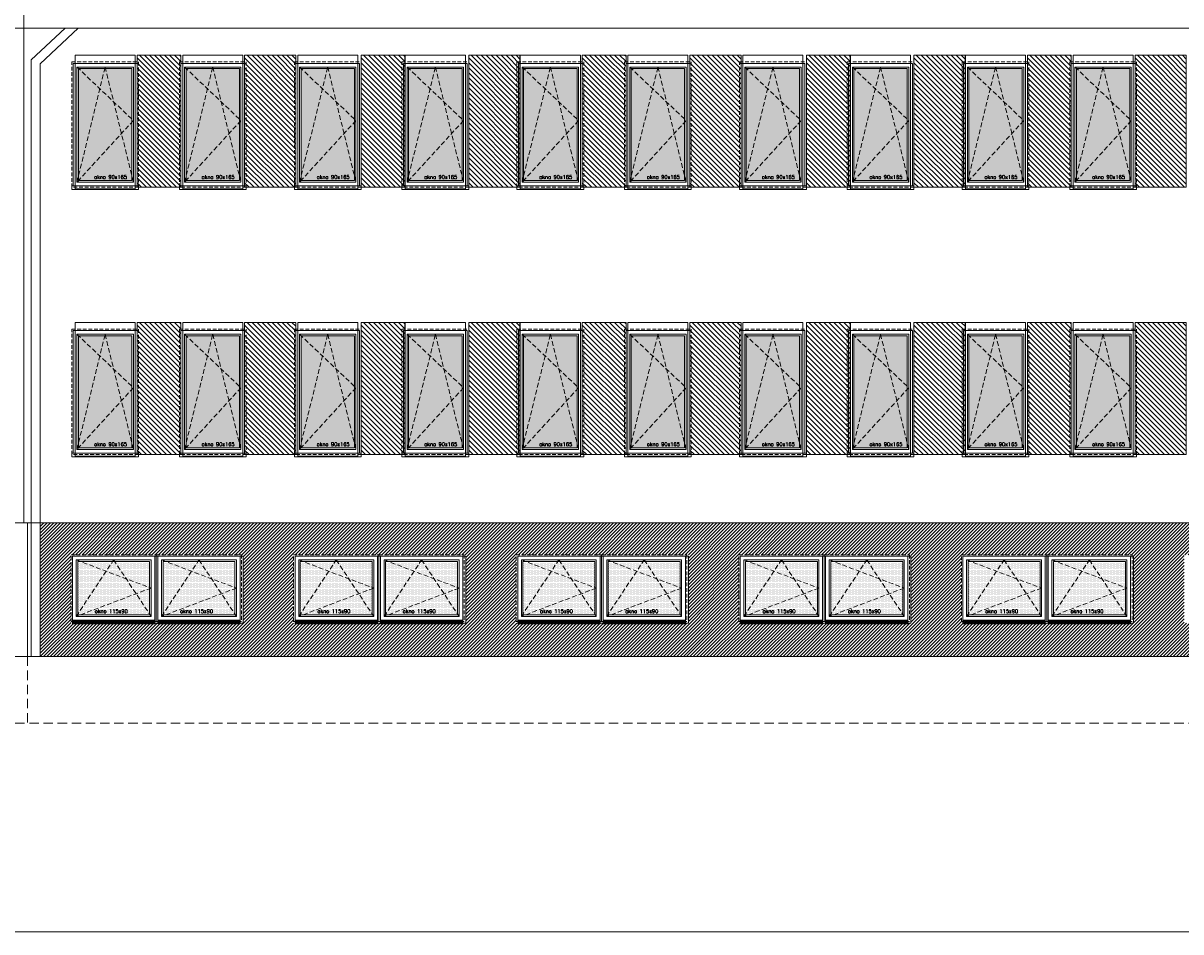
# Model space of a CAD drawing. Header units: millimetres. Extents: x -82287 to 177822, y -399756 to 0.
# Tile 18 of 228: x 55002 to 56563, y -238812 to -237588. Entities that reach past the tile are written whole.
import ezdxf
from ezdxf.enums import TextEntityAlignment as Align

# ---------------------------------------------------------------- set-up
doc = ezdxf.new("R2010")
doc.units = ezdxf.units.MM
doc.header["$MEASUREMENT"] = 0
for name, pattern in [('SUŁOSZOWA - PB 21 03$0$CACHE', [9.525, 6.35, -3.175]), ('SUŁOSZOWA - PB 21 03$0$CARKOVANA', [7.5, 5, -2.5]), ('SUŁOSZOWA - PB 21 03$0$HIDDEN', [9.525, 6.35, -3.175])]:
    doc.linetypes.add(name, pattern=pattern)
doc.layers.add('FL_XREF', color=252, linetype='Continuous')
for name, color, linetype, lineweight in [('SUŁOSZOWA - PB 21 03$0$! opisy okien elewacja', 251, 'Continuous', 0), ('SUŁOSZOWA - PB 21 03$0$!! 0_ Istn-okna', 251, 'Continuous', 0), ('SUŁOSZOWA - PB 21 03$0$!! 0_ Istn-sciany', 251, 'Continuous', 0), ('SUŁOSZOWA - PB 21 03$0$!! 0_ WIDOK ELEWACJA', 251, 'Continuous', 0), ('SUŁOSZOWA - PB 21 03$0$!! 0_Istn-cienka', 251, 'Continuous', 0), ('SUŁOSZOWA - PB 21 03$0$!! 0_Opis_pom', 251, 'Continuous', 0), ('SUŁOSZOWA - PB 21 03$0$!! 1_ELEWACJA KOLOR', 251, 'Continuous', 0), ('SUŁOSZOWA - PB 21 03$0$!! 1_Hatch dach', 251, 'Continuous', 0), ('SUŁOSZOWA - PB 21 03$0$!! 1_OPIS POM NOWE', 251, 'Continuous', 0), ('SUŁOSZOWA - PB 21 03$0$!! 2_ELEWACJA COKÓŁ', 251, 'Continuous', 0), ('SUŁOSZOWA - PB 21 03$0$!! 2_NOWE OKNA WIDOk - remont', 251, 'Continuous', 0), ('SUŁOSZOWA - PB 21 03$0$!! 2_TYNK OBRYS', 251, 'Continuous', 0)]:
    doc.layers.add(name, color=color, linetype=linetype, lineweight=lineweight)
doc.styles.add('SUŁOSZOWA - PB 21 03$0$ARIAL', font='tahoma.ttf')
doc.styles.add('SUŁOSZOWA - PB 21 03$0$TXT', font='simplex.shx')

# ---------------------------------------------------------------- blocks, each defined once
blk = doc.blocks.new('SUŁOSZOWA - PB 21 03$0$okno 90x180')
at = {"layer": 'SUŁOSZOWA - PB 21 03$0$!! 1_Hatch dach', "true_color": 0x575757}
h = blk.add_hatch(dxfattribs=at)
h.set_pattern_fill('DOTS', color=251)
h.set_pattern_definition([(0, (-9632.3096, -11392.1331), (0.79375, 1.5875), [0, -1.5875])])
h.paths.add_polyline_path([(9, -20), (81, -20), (81, -171), (9, -171)])
at = {"layer": 'SUŁOSZOWA - PB 21 03$0$!! 0_ Istn-okna', "linetype": 'SUŁOSZOWA - PB 21 03$0$CARKOVANA', "lineweight": 5}
blk.add_lwpolyline([(0, -11), (90, -11), (90, -180), (0, -180)], close=True, dxfattribs=at)
at = {"layer": 'SUŁOSZOWA - PB 21 03$0$!! 0_ Istn-okna'}
for points in [[(2, -13), (88, -13), (88, -178), (2, -178)], [(7, -18), (83, -18), (83, -173), (7, -173)], [(9, -20), (81, -20), (81, -171), (9, -171)], [(0, -178), (90, -178), (90, -183), (0, -183)]]:
    blk.add_lwpolyline(points, close=True, dxfattribs=at)
at = {"layer": 'SUŁOSZOWA - PB 21 03$0$!! 1_Hatch dach', "color": 251, "linetype": 'SUŁOSZOWA - PB 21 03$0$CACHE', "true_color": 0x575757}
for points in [[(7, -173), (45, -18), (83, -173)], [(7, -18), (83, -90), (7, -173)]]:
    blk.add_lwpolyline(points, dxfattribs=at)
at = {"insert": (30.1, -163.6), "char_height": 5, "attachment_point": 1, "style": 'SUŁOSZOWA - PB 21 03$0$TXT'}
blk.add_mtext_dynamic_manual_height_columns('okno 90x165', width=52.63, gutter_width=75, heights=[0], dxfattribs=at)
blk = doc.blocks.new('SUŁOSZOWA - PB 21 03$0$okno 115x115')
at = {"layer": 'SUŁOSZOWA - PB 21 03$0$!! 1_Hatch dach', "true_color": 0x575757}
h = blk.add_hatch(dxfattribs=at)
h.set_pattern_fill('DOTS', color=251, angle=360)
h.set_pattern_definition([(360, (-21873.4686, 1906.5186), (0.79375, 1.5875), [0, -1.5875])])
h.paths.add_polyline_path([(-12257.2, 13266.7), (-12160.2, 13266.7), (-12160.2, 13194.7), (-12257.2, 13194.7)])
h = blk.add_hatch(dxfattribs=at)
h.set_pattern_fill('ANSI31', color=251, scale=0.2, angle=360)
h.set_pattern_definition([(45, (0, 0), (-0.449012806, 0.449012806), [])])
h.paths.add_polyline_path([(-12264.2, 13187.7), (-12153.2, 13187.7), (-12153.2, 13182.7), (-12264.2, 13182.7)])
at = {"layer": 'SUŁOSZOWA - PB 21 03$0$!! 0_ Istn-okna', "linetype": 'SUŁOSZOWA - PB 21 03$0$CARKOVANA', "lineweight": 5}
blk.add_lwpolyline([(-12266.2, 13275.7), (-12151.2, 13275.7), (-12151.2, 13185.7), (-12266.2, 13185.7)], close=True, dxfattribs=at)
at = {"layer": 'SUŁOSZOWA - PB 21 03$0$!! 0_ Istn-okna'}
for points in [[(-12264.2, 13273.7), (-12153.2, 13273.7), (-12153.2, 13187.7), (-12264.2, 13187.7)], [(-12259.2, 13268.7), (-12158.2, 13268.7), (-12158.2, 13192.7), (-12259.2, 13192.7)], [(-12257.2, 13266.7), (-12160.2, 13266.7), (-12160.2, 13194.7), (-12257.2, 13194.7)], [(-12264.2, 13187.7), (-12153.2, 13187.7), (-12153.2, 13182.7), (-12264.2, 13182.7)]]:
    blk.add_lwpolyline(points, close=True, dxfattribs=at)
at = {"layer": 'SUŁOSZOWA - PB 21 03$0$!! 1_Hatch dach', "color": 251, "linetype": 'SUŁOSZOWA - PB 21 03$0$CACHE', "true_color": 0x575757}
for points in [[(-12259.2, 13192.7), (-12208.7, 13268.7), (-12158.2, 13192.7)], [(-12259.2, 13268.7), (-12158.2, 13230.7), (-12259.2, 13192.7)]]:
    blk.add_lwpolyline(points, dxfattribs=at)
at = {"insert": (-12234.1, 13202.1), "char_height": 5, "attachment_point": 1, "style": 'SUŁOSZOWA - PB 21 03$0$TXT'}
blk.add_mtext_dynamic_manual_height_columns('okno 115x90', width=52.63, gutter_width=75, heights=[0], dxfattribs=at)
blk = doc.blocks.new('SUŁOSZOWA - PB 21 03')
at = {"layer": 'SUŁOSZOWA - PB 21 03$0$!! 1_ELEWACJA KOLOR', "true_color": 0xa78758}
h = blk.add_hatch(dxfattribs=at)
h.set_pattern_fill('ANSI31', color=45, scale=1.5, angle=-90)
h.set_pattern_definition([(315, (3724.515, -90), (3.36759605, 3.36759605), [])])
h.paths.add_polyline_path([(55093.56903, -237684.26576), (55152.56903, -237684.26576), (55152.56903, -237862.26576), (55093.56903, -237862.26576)])
h = blk.add_hatch(dxfattribs=at)
h.set_pattern_fill('ANSI31', color=45, scale=1.5, angle=-90)
h.set_pattern_definition([(315, (3869.515, -90), (3.36759605, 3.36759605), [])])
h.paths.add_polyline_path([(55238.56903, -237684.26576), (55307.56903, -237684.26576), (55307.56903, -237862.26576), (55238.56903, -237862.26576)])
h = blk.add_hatch(dxfattribs=at)
h.set_pattern_fill('ANSI31', color=45, scale=1.5, angle=-90)
h.set_pattern_definition([(315, (4026.515, -90), (3.36759605, 3.36759605), [])])
h.paths.add_polyline_path([(55395.56903, -237684.26576), (55454.56903, -237684.26576), (55454.56903, -237862.26576), (55395.56903, -237862.26576)])
h = blk.add_hatch(dxfattribs=at)
h.set_pattern_fill('ANSI31', color=45, scale=1.5, angle=-90)
h.set_pattern_definition([(315, (4171.515, -90), (3.36759605, 3.36759605), [])])
h.paths.add_polyline_path([(55540.56903, -237684.26576), (55609.56903, -237684.26576), (55609.56903, -237862.26576), (55540.56903, -237862.26576)])
h = blk.add_hatch(dxfattribs=at)
h.set_pattern_fill('ANSI31', color=45, scale=1.5, angle=-90)
h.set_pattern_definition([(315, (4324.515, -90), (3.36759605, 3.36759605), [])])
h.paths.add_polyline_path([(55693.56903, -237684.26576), (55752.56903, -237684.26576), (55752.56903, -237862.26576), (55693.56903, -237862.26576)])
h = blk.add_hatch(dxfattribs=at)
h.set_pattern_fill('ANSI31', color=45, scale=1.5, angle=-90)
h.set_pattern_definition([(315, (4469.515, -90), (3.36759605, 3.36759605), [])])
h.paths.add_polyline_path([(55838.56903, -237684.26576), (55907.56903, -237684.26576), (55907.56903, -237862.26576), (55838.56903, -237862.26576)])
h = blk.add_hatch(dxfattribs=at)
h.set_pattern_fill('ANSI31', color=45, scale=1.5, angle=-90)
h.set_pattern_definition([(315, (4626.515, -90), (3.36759605, 3.36759605), [])])
h.paths.add_polyline_path([(55995.56903, -237684.26576), (56054.56903, -237684.26576), (56054.56903, -237862.26576), (55995.56903, -237862.26576)])
h = blk.add_hatch(dxfattribs=at)
h.set_pattern_fill('ANSI31', color=45, scale=1.5, angle=-90)
h.set_pattern_definition([(315, (4771.515, -90), (3.36759605, 3.36759605), [])])
h.paths.add_polyline_path([(56140.56903, -237684.26576), (56209.56903, -237684.26576), (56209.56903, -237862.26576), (56140.56903, -237862.26576)])
h = blk.add_hatch(dxfattribs=at)
h.set_pattern_fill('ANSI31', color=45, scale=1.5, angle=-90)
h.set_pattern_definition([(315, (4924.515, -90), (3.36759605, 3.36759605), [])])
h.paths.add_polyline_path([(56293.56903, -237684.26576), (56352.56903, -237684.26576), (56352.56903, -237862.26576), (56293.56903, -237862.26576)])
h = blk.add_hatch(dxfattribs=at)
h.set_pattern_fill('ANSI31', color=45, scale=1.5, angle=-90)
h.set_pattern_definition([(315, (5069.515, -90), (3.36759605, 3.36759605), [])])
h.paths.add_polyline_path([(56438.56903, -237684.26576), (56507.56903, -237684.26576), (56507.56903, -237862.26576), (56438.56903, -237862.26576)])
h = blk.add_hatch(dxfattribs=at)
h.set_pattern_fill('ANSI31', color=45, scale=1.5, angle=-90)
h.set_pattern_definition([(315, (3724.515, -450), (3.36759605, 3.36759605), [])])
h.paths.add_polyline_path([(55093.56903, -238044.26576), (55152.56903, -238044.26576), (55152.56903, -238222.26576), (55093.56903, -238222.26576)])
h = blk.add_hatch(dxfattribs=at)
h.set_pattern_fill('ANSI31', color=45, scale=1.5, angle=-90)
h.set_pattern_definition([(315, (3869.515, -450), (3.36759605, 3.36759605), [])])
h.paths.add_polyline_path([(55238.56903, -238044.26576), (55307.56903, -238044.26576), (55307.56903, -238222.26576), (55238.56903, -238222.26576)])
h = blk.add_hatch(dxfattribs=at)
h.set_pattern_fill('ANSI31', color=45, scale=1.5, angle=-90)
h.set_pattern_definition([(315, (4026.515, -450), (3.36759605, 3.36759605), [])])
h.paths.add_polyline_path([(55395.56903, -238044.26576), (55454.56903, -238044.26576), (55454.56903, -238222.26576), (55395.56903, -238222.26576)])
h = blk.add_hatch(dxfattribs=at)
h.set_pattern_fill('ANSI31', color=45, scale=1.5, angle=-90)
h.set_pattern_definition([(315, (4171.515, -450), (3.36759605, 3.36759605), [])])
h.paths.add_polyline_path([(55540.56903, -238044.26576), (55609.56903, -238044.26576), (55609.56903, -238222.26576), (55540.56903, -238222.26576)])
h = blk.add_hatch(dxfattribs=at)
h.set_pattern_fill('ANSI31', color=45, scale=1.5, angle=-90)
h.set_pattern_definition([(315, (4324.515, -450), (3.36759605, 3.36759605), [])])
h.paths.add_polyline_path([(55693.56903, -238044.26576), (55752.56903, -238044.26576), (55752.56903, -238222.26576), (55693.56903, -238222.26576)])
h = blk.add_hatch(dxfattribs=at)
h.set_pattern_fill('ANSI31', color=45, scale=1.5, angle=-90)
h.set_pattern_definition([(315, (4469.515, -450), (3.36759605, 3.36759605), [])])
h.paths.add_polyline_path([(55838.56903, -238044.26576), (55907.56903, -238044.26576), (55907.56903, -238222.26576), (55838.56903, -238222.26576)])
h = blk.add_hatch(dxfattribs=at)
h.set_pattern_fill('ANSI31', color=45, scale=1.5, angle=-90)
h.set_pattern_definition([(315, (4626.515, -450), (3.36759605, 3.36759605), [])])
h.paths.add_polyline_path([(55995.56903, -238044.26576), (56054.56903, -238044.26576), (56054.56903, -238222.26576), (55995.56903, -238222.26576)])
h = blk.add_hatch(dxfattribs=at)
h.set_pattern_fill('ANSI31', color=45, scale=1.5, angle=-90)
h.set_pattern_definition([(315, (4771.515, -450), (3.36759605, 3.36759605), [])])
h.paths.add_polyline_path([(56140.56903, -238044.26576), (56209.56903, -238044.26576), (56209.56903, -238222.26576), (56140.56903, -238222.26576)])
h = blk.add_hatch(dxfattribs=at)
h.set_pattern_fill('ANSI31', color=45, scale=1.5, angle=-90)
h.set_pattern_definition([(315, (4924.515, -450), (3.36759605, 3.36759605), [])])
h.paths.add_polyline_path([(56293.56903, -238044.26576), (56352.56903, -238044.26576), (56352.56903, -238222.26576), (56293.56903, -238222.26576)])
h = blk.add_hatch(dxfattribs=at)
h.set_pattern_fill('ANSI31', color=45, scale=1.5, angle=-90)
h.set_pattern_definition([(315, (5069.515, -450), (3.36759605, 3.36759605), [])])
h.paths.add_polyline_path([(56438.56903, -238044.26576), (56507.56903, -238044.26576), (56507.56903, -238222.26576), (56438.56903, -238222.26576)])
at = {"layer": 'SUŁOSZOWA - PB 21 03$0$!! 2_ELEWACJA COKÓŁ'}
h = blk.add_hatch(dxfattribs=at)
h.set_pattern_fill('ANSI31', color=250)
h.set_pattern_definition([(45, (-4038.4983, -36130.5186), (-2.24506403, 2.24506403), [])])
h.paths.add_polyline_path([(56742.06903, -238314.26576), (54963.06903, -238314.26576), (54963.06903, -238494.26576), (56742.06903, -238494.26576), (56742.06903, -238489.26576), (56731.06903, -238489.26576), (56731.06903, -238449.26576), (56504.57562, -238449.26576), (56504.57562, -238357.26576), (56619.57562, -238357.26576), (56731.06903, -238357.26576), (56731.06903, -238349.26576), (56716.92188, -238349.26576), (56716.92188, -238345.35054), (56742.06903, -238345.35054)])
h.paths.add_polyline_path([(55719.57562, -238357.26576), (55836.57562, -238357.26576), (55836.57562, -238449.26576), (55604.57562, -238449.26576), (55604.57562, -238357.26576)], flags=16)
h.paths.add_polyline_path([(55717.57562, -238359.26576), (55717.57562, -238445.26576), (55606.57562, -238445.26576), (55606.57562, -238359.26576)], flags=0)
h.paths.add_polyline_path([(55712.57562, -238364.26576), (55712.57562, -238440.26576), (55611.57562, -238440.26576), (55611.57562, -238364.26576)], flags=0)
h.paths.add_polyline_path([(55662.07562, -238364.26576), (55663.40457, -238366.26576), (55710.57562, -238366.26576), (55710.57562, -238401.51328), (55712.57562, -238402.26576), (55710.57562, -238403.01823), (55710.57562, -238437.25586), (55711.24668, -238438.26576), (55616.89141, -238438.26576), (55611.57562, -238440.26576), (55613.57562, -238437.25586), (55613.57562, -238365.01823), (55616.89141, -238366.26576), (55660.74668, -238366.26576)], flags=0)
h.paths.add_polyline_path([(55721.57562, -238359.26576), (55832.57562, -238359.26576), (55832.57562, -238445.26576), (55721.57562, -238445.26576)], flags=0)
h.paths.add_polyline_path([(55726.57562, -238364.26576), (55827.57562, -238364.26576), (55827.57562, -238440.26576), (55726.57562, -238440.26576)], flags=0)
h.paths.add_polyline_path([(55731.89141, -238366.26576), (55775.74668, -238366.26576), (55777.07562, -238364.26576), (55778.40457, -238366.26576), (55825.57562, -238366.26576), (55825.57562, -238401.51328), (55827.57562, -238402.26576), (55825.57562, -238403.01823), (55825.57562, -238437.25586), (55826.24668, -238438.26576), (55731.89141, -238438.26576), (55726.57562, -238440.26576), (55728.57562, -238437.25586), (55728.57562, -238365.01823)], flags=0)
h.paths.add_polyline_path([(55536.57562, -238449.26576), (55304.57562, -238449.26576), (55304.57562, -238357.26576), (55419.57562, -238357.26576), (55536.57562, -238357.26576)], flags=16)
h.paths.add_polyline_path([(55532.57562, -238359.26576), (55532.57562, -238445.26576), (55421.57562, -238445.26576), (55421.57562, -238359.26576)], flags=0)
h.paths.add_polyline_path([(55527.57562, -238364.26576), (55527.57562, -238440.26576), (55426.57562, -238440.26576), (55426.57562, -238364.26576)], flags=0)
h.paths.add_polyline_path([(55525.57562, -238366.26576), (55525.57562, -238401.51328), (55527.57562, -238402.26576), (55525.57562, -238403.01823), (55525.57562, -238437.25586), (55526.24668, -238438.26576), (55431.89141, -238438.26576), (55426.57562, -238440.26576), (55428.57562, -238437.25586), (55428.57562, -238365.01823), (55431.89141, -238366.26576), (55475.74668, -238366.26576), (55477.07562, -238364.26576), (55478.40457, -238366.26576)], flags=0)
h.paths.add_polyline_path([(55417.57562, -238359.26576), (55417.57562, -238445.26576), (55306.57562, -238445.26576), (55306.57562, -238359.26576)], flags=0)
h.paths.add_polyline_path([(55412.57562, -238364.26576), (55412.57562, -238440.26576), (55311.57562, -238440.26576), (55311.57562, -238364.26576)], flags=0)
h.paths.add_polyline_path([(55904.57562, -238357.26576), (56019.57562, -238357.26576), (56136.57562, -238357.26576), (56136.57562, -238449.26576), (55904.57562, -238449.26576)], flags=16)
h.paths.add_polyline_path([(55410.57562, -238366.26576), (55410.57562, -238401.51328), (55412.57562, -238402.26576), (55410.57562, -238403.01823), (55410.57562, -238437.25586), (55411.24668, -238438.26576), (55316.89141, -238438.26576), (55311.57562, -238440.26576), (55313.57562, -238437.25586), (55313.57562, -238365.01823), (55316.89141, -238366.26576), (55360.74668, -238366.26576), (55362.07562, -238364.26576), (55363.40457, -238366.26576)], flags=0)
h.paths.add_polyline_path([(55906.57562, -238359.26576), (56017.57562, -238359.26576), (56017.57562, -238445.26576), (55906.57562, -238445.26576)], flags=0)
h.paths.add_polyline_path([(55911.57562, -238364.26576), (56012.57562, -238364.26576), (56012.57562, -238440.26576), (55911.57562, -238440.26576)], flags=0)
h.paths.add_polyline_path([(55913.57562, -238365.01823), (55916.89141, -238366.26576), (55960.74668, -238366.26576), (55962.07562, -238364.26576), (55963.40457, -238366.26576), (56010.57562, -238366.26576), (56010.57562, -238401.51328), (56012.57562, -238402.26576), (56010.57562, -238403.01823), (56010.57562, -238437.25586), (56011.24668, -238438.26576), (55916.89141, -238438.26576), (55911.57562, -238440.26576), (55913.57562, -238437.25586)], flags=0)
h.paths.add_polyline_path([(56021.57562, -238359.26576), (56132.57562, -238359.26576), (56132.57562, -238445.26576), (56021.57562, -238445.26576)], flags=0)
h.paths.add_polyline_path([(56026.57562, -238364.26576), (56127.57562, -238364.26576), (56127.57562, -238440.26576), (56026.57562, -238440.26576)], flags=0)
h.paths.add_polyline_path([(56028.57562, -238365.01823), (56031.89141, -238366.26576), (56075.74668, -238366.26576), (56077.07562, -238364.26576), (56078.40457, -238366.26576), (56125.57562, -238366.26576), (56125.57562, -238401.51328), (56127.57562, -238402.26576), (56125.57562, -238403.01823), (56125.57562, -238437.25586), (56126.24668, -238438.26576), (56031.89141, -238438.26576), (56026.57562, -238440.26576), (56028.57562, -238437.25586)], flags=0)
h.paths.add_polyline_path([(55236.57562, -238449.26576), (55004.57562, -238449.26576), (55004.57562, -238357.26576), (55119.57562, -238357.26576), (55236.57562, -238357.26576)], flags=16)
h.paths.add_polyline_path([(55232.57562, -238359.26576), (55232.57562, -238445.26576), (55121.57562, -238445.26576), (55121.57562, -238359.26576)], flags=0)
h.paths.add_polyline_path([(55227.57562, -238364.26576), (55227.57562, -238440.26576), (55126.57562, -238440.26576), (55126.57562, -238364.26576)], flags=0)
h.paths.add_polyline_path([(55225.57562, -238366.26576), (55225.57562, -238401.51328), (55227.57562, -238402.26576), (55225.57562, -238403.01823), (55225.57562, -238437.25586), (55226.24668, -238438.26576), (55131.89141, -238438.26576), (55126.57562, -238440.26576), (55128.57562, -238437.25586), (55128.57562, -238365.01823), (55131.89141, -238366.26576), (55175.74668, -238366.26576), (55177.07562, -238364.26576), (55178.40457, -238366.26576)], flags=0)
h.paths.add_polyline_path([(55117.57562, -238359.26576), (55117.57562, -238445.26576), (55006.57562, -238445.26576), (55006.57562, -238359.26576)], flags=0)
h.paths.add_polyline_path([(55112.57562, -238364.26576), (55112.57562, -238440.26576), (55011.57562, -238440.26576), (55011.57562, -238364.26576)], flags=0)
h.paths.add_polyline_path([(56204.57562, -238357.26576), (56319.57562, -238357.26576), (56436.57562, -238357.26576), (56436.57562, -238449.26576), (56204.57562, -238449.26576)], flags=16)
h.paths.add_polyline_path([(55110.57562, -238366.26576), (55110.57562, -238401.51328), (55112.57562, -238402.26576), (55110.57562, -238403.01823), (55110.57562, -238437.25586), (55111.24668, -238438.26576), (55016.89141, -238438.26576), (55011.57562, -238440.26576), (55013.57562, -238437.25586), (55013.57562, -238365.01823), (55016.89141, -238366.26576), (55060.74668, -238366.26576), (55062.07562, -238364.26576), (55063.40457, -238366.26576)], flags=0)
h.paths.add_polyline_path([(56206.57562, -238359.26576), (56317.57562, -238359.26576), (56317.57562, -238445.26576), (56206.57562, -238445.26576)], flags=0)
h.paths.add_polyline_path([(56211.57562, -238364.26576), (56312.57562, -238364.26576), (56312.57562, -238440.26576), (56211.57562, -238440.26576)], flags=0)
h.paths.add_polyline_path([(56213.57562, -238365.01823), (56216.89141, -238366.26576), (56260.74668, -238366.26576), (56262.07562, -238364.26576), (56263.40457, -238366.26576), (56310.57562, -238366.26576), (56310.57562, -238401.51328), (56312.57562, -238402.26576), (56310.57562, -238403.01823), (56310.57562, -238437.25586), (56311.24668, -238438.26576), (56216.89141, -238438.26576), (56211.57562, -238440.26576), (56213.57562, -238437.25586)], flags=0)
h.paths.add_polyline_path([(56321.57562, -238359.26576), (56432.57562, -238359.26576), (56432.57562, -238445.26576), (56321.57562, -238445.26576)], flags=0)
h.paths.add_polyline_path([(56326.57562, -238364.26576), (56427.57562, -238364.26576), (56427.57562, -238440.26576), (56326.57562, -238440.26576)], flags=0)
h.paths.add_polyline_path([(56328.57562, -238365.01823), (56331.89141, -238366.26576), (56375.74668, -238366.26576), (56377.07562, -238364.26576), (56378.40457, -238366.26576), (56425.57562, -238366.26576), (56425.57562, -238401.51328), (56427.57562, -238402.26576), (56425.57562, -238403.01823), (56425.57562, -238437.25586), (56426.24668, -238438.26576), (56331.89141, -238438.26576), (56326.57562, -238440.26576), (56328.57562, -238437.25586)], flags=0)
h.paths.add_polyline_path([(56350.40337, -238437.10613), (56399.57004, -238437.10613), (56399.57004, -238429.60613), (56350.40337, -238429.60613)], flags=8)
h.paths.add_polyline_path([(56235.40337, -238437.10613), (56284.57004, -238437.10613), (56284.57004, -238429.60613), (56235.40337, -238429.60613)], flags=8)
h.paths.add_polyline_path([(56050.40337, -238437.10613), (56099.57004, -238437.10613), (56099.57004, -238429.60613), (56050.40337, -238429.60613)], flags=8)
h.paths.add_polyline_path([(55935.40337, -238437.10613), (55984.57004, -238437.10613), (55984.57004, -238429.60613), (55935.40337, -238429.60613)], flags=8)
h.paths.add_polyline_path([(55750.40337, -238437.10613), (55799.57004, -238437.10613), (55799.57004, -238429.60613), (55750.40337, -238429.60613)], flags=8)
h.paths.add_polyline_path([(55635.40337, -238437.10613), (55684.57004, -238437.10613), (55684.57004, -238429.60613), (55635.40337, -238429.60613)], flags=8)
h.paths.add_polyline_path([(55450.40337, -238437.10613), (55499.57004, -238437.10613), (55499.57004, -238429.60613), (55450.40337, -238429.60613)], flags=8)
h.paths.add_polyline_path([(55335.40337, -238437.10613), (55384.57004, -238437.10613), (55384.57004, -238429.60613), (55335.40337, -238429.60613)], flags=8)
h.paths.add_polyline_path([(55150.40337, -238437.10613), (55199.57004, -238437.10613), (55199.57004, -238429.60613), (55150.40337, -238429.60613)], flags=8)
h.paths.add_polyline_path([(55035.40337, -238437.10613), (55084.57004, -238437.10613), (55084.57004, -238429.60613), (55035.40337, -238429.60613)], flags=8)
at = {"layer": 'SUŁOSZOWA - PB 21 03$0$! opisy okien elewacja'}
blk.add_lwpolyline([(53420.42771, -236737.82104), (60543.65378, -236737.82104), (60543.65378, -238865.24478), (53420.42771, -238865.24478)], close=True, dxfattribs=at)
at = {"layer": 'SUŁOSZOWA - PB 21 03$0$!! 0_ Istn-sciany'}
blk.add_lwpolyline([(56742.06903, -238494.26576), (53667.06903, -238494.26576)], dxfattribs=at)
at = {"layer": 'SUŁOSZOWA - PB 21 03$0$!! 0_ WIDOK ELEWACJA'}
for p, q in [((54941.06903, -237010.26576), (54941.06903, -238314.26576)), ((54951.06903, -237690.49077), (54951.06903, -238494.26576)), ((54963.06903, -237695.70429), (54963.06903, -238494.26576))]:
    blk.add_line(p, q, dxfattribs=at)
for points in [[(56885.55889, -237647.85452), (53582.06903, -237647.85452)], [(54951.06903, -237690.49077), (54996.73655, -237647.85452)], [(54963.06903, -237695.70429), (55014.32074, -237647.85452)], [(56742.06903, -238314.26576), (53667.06903, -238314.26576)], [(54946.06903, -238314.26576), (54946.06903, -238494.26576)]]:
    blk.add_lwpolyline(points, dxfattribs=at)
for points in [[(55010.06903, -237684.26576), (55091.06903, -237684.26576), (55091.06903, -237864.26576), (55010.06903, -237864.26576)], [(55155.06903, -237684.26576), (55236.06903, -237684.26576), (55236.06903, -237864.26576), (55155.06903, -237864.26576)], [(55310.06903, -237684.26576), (55391.06903, -237684.26576), (55391.06903, -237864.26576), (55310.06903, -237864.26576)], [(55455.06903, -237684.26576), (55536.06903, -237684.26576), (55536.06903, -237864.26576), (55455.06903, -237864.26576)], [(55610.06903, -237684.26576), (55691.06903, -237684.26576), (55691.06903, -237864.26576), (55610.06903, -237864.26576)], [(55755.06903, -237684.26576), (55836.06903, -237684.26576), (55836.06903, -237864.26576), (55755.06903, -237864.26576)], [(55910.06903, -237684.26576), (55991.06903, -237684.26576), (55991.06903, -237864.26576), (55910.06903, -237864.26576)], [(56055.06903, -237684.26576), (56136.06903, -237684.26576), (56136.06903, -237864.26576), (56055.06903, -237864.26576)], [(56210.06903, -237684.26576), (56291.06903, -237684.26576), (56291.06903, -237864.26576), (56210.06903, -237864.26576)], [(56355.06903, -237684.26576), (56436.06903, -237684.26576), (56436.06903, -237864.26576), (56355.06903, -237864.26576)], [(55010.06903, -238044.26576), (55091.06903, -238044.26576), (55091.06903, -238224.26576), (55010.06903, -238224.26576)], [(55155.06903, -238044.26576), (55236.06903, -238044.26576), (55236.06903, -238224.26576), (55155.06903, -238224.26576)], [(55310.06903, -238044.26576), (55391.06903, -238044.26576), (55391.06903, -238224.26576), (55310.06903, -238224.26576)], [(55455.06903, -238044.26576), (55536.06903, -238044.26576), (55536.06903, -238224.26576), (55455.06903, -238224.26576)], [(55610.06903, -238044.26576), (55691.06903, -238044.26576), (55691.06903, -238224.26576), (55610.06903, -238224.26576)], [(55755.06903, -238044.26576), (55836.06903, -238044.26576), (55836.06903, -238224.26576), (55755.06903, -238224.26576)], [(55910.06903, -238044.26576), (55991.06903, -238044.26576), (55991.06903, -238224.26576), (55910.06903, -238224.26576)], [(56055.06903, -238044.26576), (56136.06903, -238044.26576), (56136.06903, -238224.26576), (56055.06903, -238224.26576)], [(56210.06903, -238044.26576), (56291.06903, -238044.26576), (56291.06903, -238224.26576), (56210.06903, -238224.26576)], [(56355.06903, -238044.26576), (56436.06903, -238044.26576), (56436.06903, -238224.26576), (56355.06903, -238224.26576)], [(55236.57562, -238359.26576), (55236.57562, -238449.26576), (55006.57562, -238449.26576), (55006.57562, -238359.26576)], [(55536.57562, -238359.26576), (55536.57562, -238449.26576), (55306.57562, -238449.26576), (55306.57562, -238359.26576)], [(55836.57562, -238359.26576), (55836.57562, -238449.26576), (55606.57562, -238449.26576), (55606.57562, -238359.26576)], [(56136.57562, -238359.26576), (56136.57562, -238449.26576), (55906.57562, -238449.26576), (55906.57562, -238359.26576)], [(56436.57562, -238359.26576), (56436.57562, -238449.26576), (56206.57562, -238449.26576), (56206.57562, -238359.26576)]]:
    blk.add_lwpolyline(points, close=True, dxfattribs=at)
at = {"layer": 'SUŁOSZOWA - PB 21 03$0$!! 0_Istn-cienka', "linetype": 'SUŁOSZOWA - PB 21 03$0$HIDDEN', "ltscale": 2}
for points in [[(54946.06903, -238494.26576), (54946.06903, -238584.26576)], [(53672.06903, -238584.26576), (56742.06903, -238584.26576)]]:
    blk.add_lwpolyline(points, dxfattribs=at)
at = {"layer": 'SUŁOSZOWA - PB 21 03$0$!! 2_TYNK OBRYS'}
for points in [[(55093.56903, -237684.26576), (55152.56903, -237684.26576), (55152.56903, -237862.26576), (55093.56903, -237862.26576)], [(55238.56903, -237684.26576), (55307.56903, -237684.26576), (55307.56903, -237862.26576), (55238.56903, -237862.26576)], [(55395.56903, -237684.26576), (55454.56903, -237684.26576), (55454.56903, -237862.26576), (55395.56903, -237862.26576)], [(55540.56903, -237684.26576), (55609.56903, -237684.26576), (55609.56903, -237862.26576), (55540.56903, -237862.26576)], [(55693.56903, -237684.26576), (55752.56903, -237684.26576), (55752.56903, -237862.26576), (55693.56903, -237862.26576)], [(55838.56903, -237684.26576), (55907.56903, -237684.26576), (55907.56903, -237862.26576), (55838.56903, -237862.26576)], [(55995.56903, -237684.26576), (56054.56903, -237684.26576), (56054.56903, -237862.26576), (55995.56903, -237862.26576)], [(56140.56903, -237684.26576), (56209.56903, -237684.26576), (56209.56903, -237862.26576), (56140.56903, -237862.26576)], [(56293.56903, -237684.26576), (56352.56903, -237684.26576), (56352.56903, -237862.26576), (56293.56903, -237862.26576)], [(56438.56903, -237684.26576), (56507.56903, -237684.26576), (56507.56903, -237862.26576), (56438.56903, -237862.26576)], [(55093.56903, -238044.26576), (55152.56903, -238044.26576), (55152.56903, -238222.26576), (55093.56903, -238222.26576)], [(55238.56903, -238044.26576), (55307.56903, -238044.26576), (55307.56903, -238222.26576), (55238.56903, -238222.26576)], [(55395.56903, -238044.26576), (55454.56903, -238044.26576), (55454.56903, -238222.26576), (55395.56903, -238222.26576)], [(55540.56903, -238044.26576), (55609.56903, -238044.26576), (55609.56903, -238222.26576), (55540.56903, -238222.26576)], [(55693.56903, -238044.26576), (55752.56903, -238044.26576), (55752.56903, -238222.26576), (55693.56903, -238222.26576)], [(55838.56903, -238044.26576), (55907.56903, -238044.26576), (55907.56903, -238222.26576), (55838.56903, -238222.26576)], [(55995.56903, -238044.26576), (56054.56903, -238044.26576), (56054.56903, -238222.26576), (55995.56903, -238222.26576)], [(56140.56903, -238044.26576), (56209.56903, -238044.26576), (56209.56903, -238222.26576), (56140.56903, -238222.26576)], [(56293.56903, -238044.26576), (56352.56903, -238044.26576), (56352.56903, -238222.26576), (56293.56903, -238222.26576)], [(56438.56903, -238044.26576), (56507.56903, -238044.26576), (56507.56903, -238222.26576), (56438.56903, -238222.26576)]]:
    blk.add_lwpolyline(points, close=True, dxfattribs=at)
at = {"layer": 'SUŁOSZOWA - PB 21 03$0$!! 2_NOWE OKNA WIDOk - remont'}
for name, p in [('SUŁOSZOWA - PB 21 03$0$okno 90x180', (55005.56903, -237682.26576)), ('SUŁOSZOWA - PB 21 03$0$okno 90x180', (55150.56903, -237682.26576)), ('SUŁOSZOWA - PB 21 03$0$okno 90x180', (55305.56903, -237682.26576)), ('SUŁOSZOWA - PB 21 03$0$okno 90x180', (55450.56903, -237682.26576)), ('SUŁOSZOWA - PB 21 03$0$okno 90x180', (55605.56903, -237682.26576)), ('SUŁOSZOWA - PB 21 03$0$okno 90x180', (55750.56903, -237682.26576)), ('SUŁOSZOWA - PB 21 03$0$okno 90x180', (55905.56903, -237682.26576)), ('SUŁOSZOWA - PB 21 03$0$okno 90x180', (56050.56903, -237682.26576)), ('SUŁOSZOWA - PB 21 03$0$okno 90x180', (56205.56903, -237682.26576)), ('SUŁOSZOWA - PB 21 03$0$okno 90x180', (56350.56903, -237682.26576)), ('SUŁOSZOWA - PB 21 03$0$okno 90x180', (55005.56903, -238042.26576)), ('SUŁOSZOWA - PB 21 03$0$okno 90x180', (55150.56903, -238042.26576)), ('SUŁOSZOWA - PB 21 03$0$okno 90x180', (55305.56903, -238042.26576)), ('SUŁOSZOWA - PB 21 03$0$okno 90x180', (55450.56903, -238042.26576)), ('SUŁOSZOWA - PB 21 03$0$okno 90x180', (55605.56903, -238042.26576)), ('SUŁOSZOWA - PB 21 03$0$okno 90x180', (55750.56903, -238042.26576)), ('SUŁOSZOWA - PB 21 03$0$okno 90x180', (55905.56903, -238042.26576)), ('SUŁOSZOWA - PB 21 03$0$okno 90x180', (56050.56903, -238042.26576)), ('SUŁOSZOWA - PB 21 03$0$okno 90x180', (56205.56903, -238042.26576)), ('SUŁOSZOWA - PB 21 03$0$okno 90x180', (56350.56903, -238042.26576)), ('SUŁOSZOWA - PB 21 03$0$okno 115x115', (67270.73463, -251632.91753)), ('SUŁOSZOWA - PB 21 03$0$okno 115x115', (67385.73463, -251632.91753)), ('SUŁOSZOWA - PB 21 03$0$okno 115x115', (67570.73463, -251632.91753)), ('SUŁOSZOWA - PB 21 03$0$okno 115x115', (67685.73463, -251632.91753)), ('SUŁOSZOWA - PB 21 03$0$okno 115x115', (67870.73463, -251632.91753)), ('SUŁOSZOWA - PB 21 03$0$okno 115x115', (67985.73463, -251632.91753)), ('SUŁOSZOWA - PB 21 03$0$okno 115x115', (68170.73463, -251632.91753)), ('SUŁOSZOWA - PB 21 03$0$okno 115x115', (68285.73463, -251632.91753)), ('SUŁOSZOWA - PB 21 03$0$okno 115x115', (68470.73463, -251632.91753)), ('SUŁOSZOWA - PB 21 03$0$okno 115x115', (68585.73463, -251632.91753))]:
    blk.add_blockref(name, p, dxfattribs=at)
at = {"layer": 'SUŁOSZOWA - PB 21 03$0$!! 0_Opis_pom', "ltscale": 0.7, "style": 'SUŁOSZOWA - PB 21 03$0$ARIAL'}
for tag, p in [('B0,19', (52679.2094, -194257.55204)), ('B2,14', (73874.0461, -194402.0887)), ('B1,21', (60405.50261, -194427.18207)), ('B2,12', (73342.49259, -194413.89249)), ('B2,11', (73069.01144, -194438.89383)), ('B2,16', (75195.07765, -194441.83446)), ('A1,16', (59129.54925, -194448.08429)), ('B1/17', (59524.53699, -194450.37428)), ('B1,19', (59914.81903, -194448.15658)), ('1,22', (60947.33929, -194456.1144)), ('1,23', (61575.22173, -194450.37428)), ('B0,15', (51514.15008, -194461.8073)), ('A1,1', (58808.06672, -194460.94161)), ('B1,18', (59715.51745, -194473.87108)), ('B2,17', (75506.7465, -194471.3759)), ('B2,19.1', (76701.67035, -194466.03695)), ('B3,7', (87459.81312, -194465.07097)), ('B3,3', (88235.73906, -194465.79732)), ('B0,18', (52071.43815, -194478.40179)), ('B1,20', (60198.53687, -194490.17374)), ('B2,10', (72728.63362, -194489.37283)), ('B2,15', (74566.38885, -194487.81114)), ('B3,6', (86826.65132, -194483.15512)), ('B3,8', (90006.66539, -194478.47972)), ('A0,6', (49094.40602, -194505.72387)), ('A2,5', (72452.45009, -194505.90583)), ('B2,13', (73649.91716, -194500.01242)), ('A0,4', (49692.81919, -194517.93289)), ('B0,22', (54187.56644, -194519.04308)), ('A1,6', (58565.96262, -194514.50753)), ('B1,1', (61908.24378, -194515.48656)), ('A0,5', (49399.71914, -194533.19455)), ('A0,3', (49906.53818, -194524.03766)), ('B0,20', (53125.45224, -194527.8835)), ('B0,21', (53847.26622, -194535.08002)), ('B1,3', (62229.35503, -194604.49851)), ('B2,18', (75922.43604, -194612.23635)), ('B2,19', (77152.69039, -194617.53776)), ('A3,4', (85509.27934, -194642.47136)), ('B0,24B', (54824.42896, -194684.26784)), ('B1,4', (63476.45184, -194691.11207)), ('B0,13', (50367.63944, -194706.5583)), ('B0,16', (51457.40872, -194704.43091)), ('B0,17', (51897.58569, -194706.77195)), ('A2,4', (71695.75649, -194707.44268)), ('A1,5', (58149.22649, -194724.80163)), ('A2.1', (72371.45884, -194731.56251)), ('B0,23', (54542.05776, -194742.93939)), ('A1,2', (58744.42262, -194746.622)), ('B1,2D', (60756.29674, -194750.92727)), ('A1,15', (59129.54925, -194780.73348)), ('A3.1', (86079.08704, -194786.62422)), ('B0,14', (50962.60809, -194789.06568)), ('B1,4', (63483.03852, -194791.04365)), ('A0,2', (49295.91259, -194810.95246)), ('B0,7', (52851.95551, -194845.56115)), ('B1,2B', (62374.83512, -194841.86715)), ('B2.7', (74548.27897, -194836.12781)), ('B3,2', (89035.72921, -194837.99287)), ('B1,2A', (61803.35407, -194869.27513)), ('B0,8', (51561.38742, -194890.27848)), ('A3.2', (86016.50296, -195004.88875)), ('A1,3', (58810.05243, -195008.83917)), ('A0,1', (49914.27925, -195025.82804)), ('A0,10', (49695.87246, -195042.9259)), ('B0,17', (51225.06492, -195049.74007)), ('B2.2', (74976.1855, -195068.47988)), ('A0,7', (49042.50308, -195082.6056)), ('B0,6', (52110.41055, -195069.39267)), ('B1,8', (61403.63433, -195071.25189)), ('A2.2', (72371.45884, -195070.78713)), ('B3,11', (88623.94853, -195099.23575)), ('B3,4', (87612.56208, -195132.78192)), ('B3,5', (86839.47632, -195174.05241)), ('B0,12', (50313.60595, -195207.52936)), ('B0,11', (50726.178, -195219.06638)), ('B3,10', (89778.42161, -195220.68871)), ('B1,6', (63686.26823, -195231.3997)), ('B0,24A', (54359.17011, -195245.97867)), ('A1,4', (58093.66276, -195250.96213)), ('A0,11', (49643.96951, -195271.84772)), ('B0,10', (51476.34179, -195259.44699)), ('B3,9', (90479.74099, -195260.18621)), ('B1,14', (59332.54805, -195280.73534)), ('A0,8', (49042.50308, -195293.21363)), ('B0,9', (51798.4912, -195291.17482)), ('B2,21', (75970.16114, -195290.81005)), ('B1,13', (60186.62513, -195314.46953)), ('B1,5', (63419.22943, -195317.21026)), ('B2,9', (73175.51251, -195317.21162)), ('B0,3', (52068.59538, -195319.60465)), ('B1,10', (60892.94126, -195319.45825)), ('A2.3', (71832.37045, -195318.78232)), ('B2,4', (74493.5947, -195318.7733)), ('B2,3', (74674.2815, -195319.28036)), ('A3,3', (85569.83931, -195318.78232)), ('B3,1', (88723.65615, -195329.98594)), ('B1,9', (61058.12383, -195344.48743)), ('B2,8', (73894.209, -195338.18956)), ('B2.1', (75304.74121, -195348.36327)), ('B2,20', (77211.021, -195343.82367)), ('B0,2', (52227.2348, -195357.98297)), ('B1,2C', (61827.40698, -195369.02625)), ('B1,7', (62134.52151, -195372.05069)), ('B0,1', (53061.17304, -195403.85659)), ('A0,9', (49001.50444, -195413.15723)), ('A0,12', (49689.76592, -195485.50737)), ('B0,4', (52224.78303, -195500.96352)), ('B1,11', (61050.00078, -195512.89565)), ('B2,5', (74686.48999, -195507.24036)), ('B1,12', (60864.00751, -195544.00738)), ('B2,6', (74499.29165, -195549.55175)), ('B0,5', (52066.14362, -195556.83806)), ('C2,2', (74812.78942, -195865.8959)), ('C1,3', (61091.58871, -195973.27844)), ('C0,2A', (52278.30875, -196050.48297)), ('C0,1', (52808.36775, -196132.34208)), ('C1,2', (61690.27405, -196439.72387)), ('C1,1', (62060.59754, -196465.28533)), ('C3,1', (88979.71614, -196545.67785)), ('C0,2B', (53028.88223, -196668.8019)), ('C1,4', (61008.68123, -196686.32122)), ('C2,1', (75334.65984, -196786.2197)), ('C2,3', (74834.65119, -196933.26657)), ('C1,5', (61062.7252, -196991.42453)), ('C1,10', (62127.38542, -196998.81344)), ('C1,9', (62147.33751, -197289.53424)), ('C1,6', (61131.41824, -197329.69535)), ('C0,3', (52181.98562, -197341.92176)), ('C0,4', (52345.96562, -197596.60561)), ('D1,1', (73931.12245, -197584.03121)), ('D0,18', (60296.49264, -197617.95269)), ('C2,4', (75243.70451, -197663.89)), ('D0,7', (59141.53804, -197722.84718)), ('D0,3', (59562.25866, -197751.14316)), ('D0,17', (60701.16801, -197741.44864)), ('C1,7', (61222.2575, -197737.18052)), ('D1,6', (72757.78643, -197751.22612)), ('D1,4', (73157.19908, -197744.29721)), ('D0,6', (58741.71849, -197802.61699)), ('D0,10', (58357.73602, -197820.93991)), ('D,09', (59195.67196, -197881.51243)), ('C0,5', (52269.72696, -197902.4362)), ('C0,6', (52872.93793, -197917.07354)), ('D0,2', (59943.06082, -197917.06725)), ('D1,3', (73475.28953, -197924.29875)), ('D0,16', (60721.3534, -197935.2949)), ('D0,8', (59058.9008, -197963.64925)), ('D0,5', (59448.52586, -197969.8061)), ('D1,5', (73291.61607, -197999.29956)), ('C2,5', (74555.08284, -197988.7886)), ('D0,4', (59655.02693, -198042.2589)), ('D0,15', (60692.12223, -198127.4643)), ('D0,1', (59931.33074, -198173.12806)), ('D1,2', (73578.07819, -198172.30068)), ('D0,11', (58161.27105, -198211.45823)), ('D0,12', (58250.99458, -198537.17631)), ('D0,13', (58250.99458, -198764.99605)), ('D0,14', (59130.08589, -198795.3373)), ('D1,7', (71854.87376, -198786.88467)), ('D1,8', (71715.35366, -199212.44512))]:
    blk.add_attdef(tag, text='', height=11.968, dxfattribs=at).set_placement(p, align=Align.MIDDLE_CENTER)
at = {"layer": 'SUŁOSZOWA - PB 21 03$0$!! 1_OPIS POM NOWE', "style": 'SUŁOSZOWA - PB 21 03$0$ARIAL'}
for tag, p in [('C1.7A', (61271.6179, -197538.30303)), ('C2.5B', (74970.66097, -197546.70728)), ('C2,5C', (74903.71123, -197659.13664)), ('C2.4', (75374.07862, -197726.11453)), ('D1,2B', (74322.25834, -197791.43247)), ('C1.7C', (61260.26049, -197811.38428)), ('C1.8B', (61588.27341, -197817.62151)), ('C1.8A', (61884.42005, -197818.94854)), ('C1.7B', (61322.12354, -197933.89849)), ('C2,5A', (74943.41937, -197993.49482)), ('E1.2', (62164.78326, -198139.98688)), ('E1.5E', (62692.10372, -198153.27854)), ('D1,2C', (73419.9359, -198156.57844)), ('D1,2A', (74280.17915, -198172.30068)), ('E2.9', (75361.45041, -198161.88904)), ('E2.7', (76022.45692, -198162.26272)), ('E3.1', (88990.58975, -198158.87886)), ('E1.5D', (62993.60773, -198185.416)), ('E1.1', (61330.46191, -198191.9806)), ('E1.5C', (63016.9343, -198246.3437)), ('E1.5B', (63264.15117, -198307.8661)), ('E3.2', (88781.41347, -198385.24275)), ('E1.6', (61022.6264, -198421.00827)), ('E2.2', (74782.75417, -198427.85813)), ('E2.8', (75757.29014, -198437.09188)), ('E2.6', (76531.8031, -198444.40756)), ('E3.4', (89392.22607, -198450.03942)), ('E1.5A', (63049.47589, -198456.39852)), ('E1.5F', (62736.15118, -198589.14592)), ('E1.5G', (62892.39981, -198586.12622)), ('E1,4', (61888.25021, -198652.6996)), ('E2.1', (75803.99631, -198697.05773)), ('E1.5L', (63297.7633, -198733.65678)), ('E1.3', (61058.5992, -198806.28147)), ('E1.5H', (62893.53005, -198830.01758)), ('E2,3', (74778.52304, -198843.9541)), ('E3.3', (89150.95684, -198867.32581)), ('E1.5K', (63266.15427, -198904.67789)), ('E1.5I', (62723.74907, -199005.87002)), ('E2.4', (75135.87669, -199083.20857)), ('E2.5', (76615.04061, -199164.91143)), ('E1.5J', (63204.25187, -199215.697))]:
    blk.add_attdef(tag, text='', height=11.968, dxfattribs=at).set_placement(p, align=Align.MIDDLE_CENTER)

msp = doc.modelspace()

# ---------------------------------------------------------------- block references
at = {"layer": 'FL_XREF'}
msp.add_blockref('SUŁOSZOWA - PB 21 03', (62.3, 52.9), dxfattribs=at)

doc.saveas('drawing.dxf')
